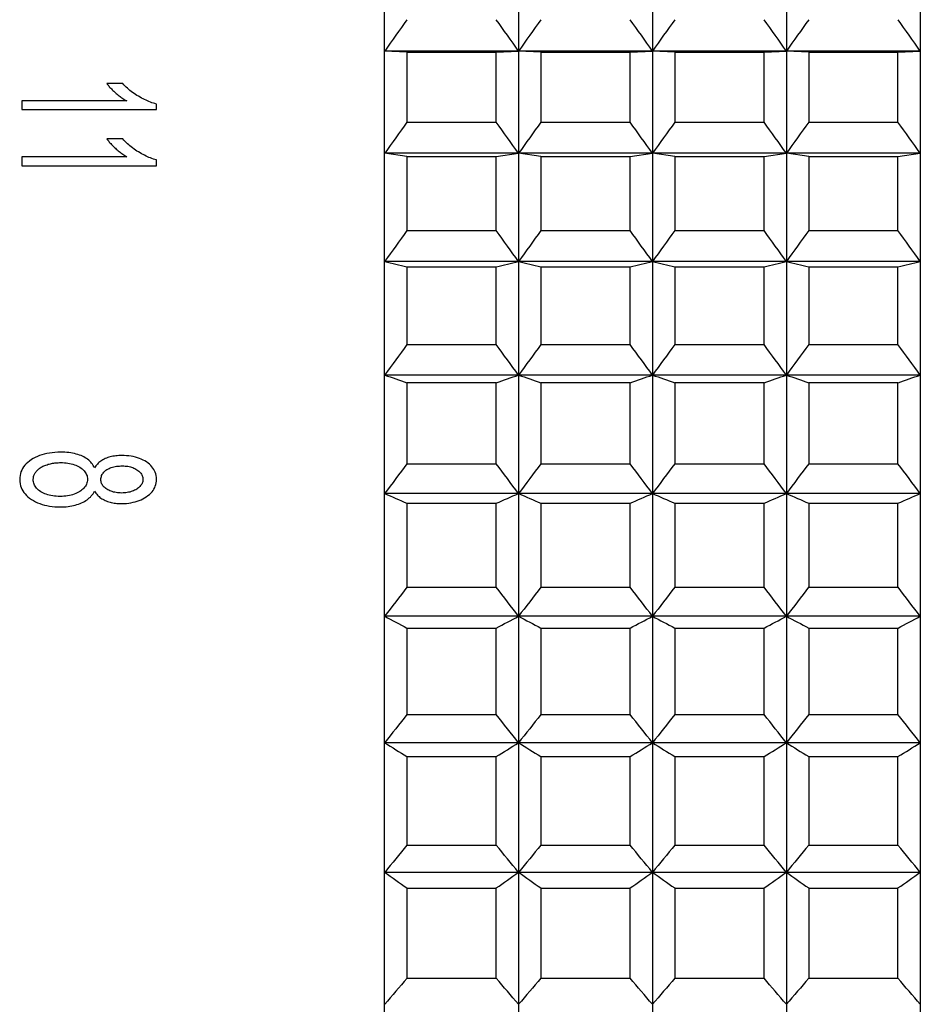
# Model space of a CAD drawing. Header units: millimetres. Extents: x -318 to -72, y -1102 to -995.
# Tile 20 of 24: x -162 to -146, y -1045 to -1027. Entities that reach past the tile are written whole.
import ezdxf

# ---------------------------------------------------------------- set-up
doc = ezdxf.new("R2010")
doc.units = ezdxf.units.MM
doc.header["$LTSCALE"] = 16.335
doc.layers.get('0').update_dxf_attribs({"linetype": 'CONTINUOUS'})

msp = doc.modelspace()

# ---------------------------------------------------------------- linework, layer by layer
at = {"linetype": 'Continuous'}
for p, q in [((-155.471, -1074.761), (-155.471, -1016.383)), ((-153.071, -1016.383), (-153.071, -1085.977)), ((-150.671, -1016.383), (-150.671, -1085.977)), ((-148.271, -1016.383), (-148.271, -1085.977)), ((-145.871, -1016.383), (-145.871, -1085.977)), ((-145.871, -1027.449), (-155.471, -1027.449)), ((-155.071, -1027.469), (-155.471, -1027.449)), ((-155.071, -1027.469), (-155.071, -1028.723)), ((-155.071, -1027.469), (-153.471, -1027.469)), ((-153.471, -1027.469), (-153.071, -1027.449)), ((-153.471, -1028.723), (-153.471, -1027.469)), ((-152.671, -1027.469), (-153.071, -1027.449)), ((-152.671, -1027.469), (-152.671, -1028.723)), ((-152.671, -1027.469), (-151.071, -1027.469)), ((-151.071, -1027.469), (-150.671, -1027.449)), ((-151.071, -1028.723), (-151.071, -1027.469)), ((-150.271, -1027.469), (-150.671, -1027.449)), ((-150.271, -1027.469), (-148.671, -1027.469)), ((-150.271, -1027.469), (-150.271, -1028.723)), ((-148.671, -1027.469), (-148.271, -1027.449)), ((-148.671, -1028.723), (-148.671, -1027.469)), ((-147.871, -1027.469), (-148.271, -1027.449)), ((-147.871, -1027.469), (-146.271, -1027.469)), ((-147.871, -1027.469), (-147.871, -1028.723)), ((-146.271, -1027.469), (-145.871, -1027.449)), ((-146.271, -1028.723), (-146.271, -1027.469)), ((-160.164, -1028.034), (-160.448, -1028.034)), ((-161.971, -1028.344), (-161.971, -1028.5)), ((-160.093, -1028.344), (-161.971, -1028.344)), ((-159.561, -1028.5), (-159.561, -1028.4)), ((-161.971, -1028.5), (-159.561, -1028.5)), ((-155.071, -1028.723), (-153.471, -1028.723)), ((-152.671, -1028.723), (-151.071, -1028.723)), ((-150.271, -1028.723), (-148.671, -1028.723)), ((-147.871, -1028.723), (-146.271, -1028.723)), ((-160.164, -1029.025), (-160.448, -1029.025)), ((-145.871, -1029.282), (-155.471, -1029.282)), ((-155.071, -1029.341), (-155.471, -1029.282)), ((-153.471, -1029.341), (-153.071, -1029.282)), ((-152.671, -1029.341), (-153.071, -1029.282)), ((-151.071, -1029.341), (-150.671, -1029.282)), ((-150.271, -1029.341), (-150.671, -1029.282)), ((-148.671, -1029.341), (-148.271, -1029.282)), ((-147.871, -1029.341), (-148.271, -1029.282)), ((-146.271, -1029.341), (-145.871, -1029.282)), ((-161.971, -1029.345), (-161.971, -1029.506)), ((-160.093, -1029.345), (-161.971, -1029.345)), ((-159.561, -1029.506), (-159.561, -1029.402)), ((-155.071, -1029.341), (-155.071, -1030.668)), ((-155.071, -1029.341), (-153.471, -1029.341)), ((-153.471, -1030.668), (-153.471, -1029.341)), ((-152.671, -1029.341), (-152.671, -1030.668)), ((-152.671, -1029.341), (-151.071, -1029.341)), ((-151.071, -1030.668), (-151.071, -1029.341)), ((-150.271, -1029.341), (-148.671, -1029.341)), ((-150.271, -1029.341), (-150.271, -1030.668)), ((-148.671, -1030.668), (-148.671, -1029.341)), ((-147.871, -1029.341), (-146.271, -1029.341)), ((-147.871, -1029.341), (-147.871, -1030.668)), ((-146.271, -1030.668), (-146.271, -1029.341)), ((-161.971, -1029.506), (-159.561, -1029.506)), ((-155.071, -1030.668), (-153.471, -1030.668)), ((-152.671, -1030.668), (-151.071, -1030.668)), ((-150.271, -1030.668), (-148.671, -1030.668)), ((-147.871, -1030.668), (-146.271, -1030.668)), ((-145.871, -1031.222), (-155.471, -1031.222)), ((-155.071, -1031.32), (-153.471, -1031.32)), ((-155.071, -1031.32), (-155.071, -1032.713)), ((-153.471, -1032.713), (-153.471, -1031.32)), ((-152.671, -1031.32), (-151.071, -1031.32)), ((-152.671, -1031.32), (-152.671, -1032.713)), ((-151.071, -1032.713), (-151.071, -1031.32)), ((-150.271, -1031.32), (-148.671, -1031.32)), ((-150.271, -1031.32), (-150.271, -1032.713)), ((-148.671, -1032.713), (-148.671, -1031.32)), ((-147.871, -1031.32), (-146.271, -1031.32)), ((-147.871, -1031.32), (-147.871, -1032.713)), ((-146.271, -1032.713), (-146.271, -1031.32)), ((-155.071, -1032.713), (-153.471, -1032.713)), ((-152.671, -1032.713), (-151.071, -1032.713)), ((-150.271, -1032.713), (-148.671, -1032.713)), ((-147.871, -1032.713), (-146.271, -1032.713)), ((-145.871, -1033.259), (-155.471, -1033.259)), ((-155.071, -1033.395), (-153.471, -1033.395)), ((-155.071, -1033.395), (-155.071, -1034.849)), ((-153.471, -1034.849), (-153.471, -1033.395)), ((-152.671, -1033.395), (-151.071, -1033.395)), ((-152.671, -1033.395), (-152.671, -1034.849)), ((-151.071, -1034.849), (-151.071, -1033.395)), ((-150.271, -1033.395), (-148.671, -1033.395)), ((-150.271, -1033.395), (-150.271, -1034.849)), ((-148.671, -1034.849), (-148.671, -1033.395)), ((-147.871, -1033.395), (-146.271, -1033.395)), ((-147.871, -1033.395), (-147.871, -1034.849)), ((-146.271, -1034.849), (-146.271, -1033.395)), ((-155.071, -1034.849), (-153.471, -1034.849)), ((-152.671, -1034.849), (-151.071, -1034.849)), ((-150.271, -1034.849), (-148.671, -1034.849)), ((-147.871, -1034.849), (-146.271, -1034.849)), ((-145.871, -1035.384), (-155.471, -1035.384)), ((-155.071, -1035.558), (-153.471, -1035.558)), ((-155.071, -1035.558), (-155.071, -1037.064)), ((-153.471, -1037.064), (-153.471, -1035.558)), ((-152.671, -1035.558), (-151.071, -1035.558)), ((-152.671, -1035.558), (-152.671, -1037.064)), ((-151.071, -1037.064), (-151.071, -1035.558)), ((-150.271, -1035.558), (-148.671, -1035.558)), ((-150.271, -1035.558), (-150.271, -1037.064)), ((-148.671, -1037.064), (-148.671, -1035.558)), ((-147.871, -1035.558), (-146.271, -1035.558)), ((-147.871, -1035.558), (-147.871, -1037.064)), ((-146.271, -1037.064), (-146.271, -1035.558)), ((-155.071, -1037.064), (-153.471, -1037.064)), ((-152.671, -1037.064), (-151.071, -1037.064)), ((-150.271, -1037.064), (-148.671, -1037.064)), ((-147.871, -1037.064), (-146.271, -1037.064)), ((-145.871, -1037.585), (-155.471, -1037.585)), ((-155.071, -1037.796), (-153.471, -1037.796)), ((-155.071, -1037.796), (-155.071, -1039.347)), ((-153.471, -1039.347), (-153.471, -1037.796)), ((-152.671, -1037.796), (-151.071, -1037.796)), ((-152.671, -1037.796), (-152.671, -1039.347)), ((-151.071, -1039.347), (-151.071, -1037.796)), ((-150.271, -1037.796), (-148.671, -1037.796)), ((-150.271, -1037.796), (-150.271, -1039.347)), ((-148.671, -1039.347), (-148.671, -1037.796)), ((-147.871, -1037.796), (-146.271, -1037.796)), ((-147.871, -1037.796), (-147.871, -1039.347)), ((-146.271, -1039.347), (-146.271, -1037.796)), ((-155.071, -1039.347), (-153.471, -1039.347)), ((-152.671, -1039.347), (-151.071, -1039.347)), ((-150.271, -1039.347), (-148.671, -1039.347)), ((-147.871, -1039.347), (-146.271, -1039.347)), ((-145.871, -1039.853), (-155.471, -1039.853)), ((-155.071, -1040.099), (-153.471, -1040.099)), ((-155.071, -1040.099), (-155.071, -1041.689)), ((-153.471, -1041.689), (-153.471, -1040.099)), ((-152.671, -1040.099), (-151.071, -1040.099)), ((-152.671, -1040.099), (-152.671, -1041.689)), ((-151.071, -1041.689), (-151.071, -1040.099)), ((-150.271, -1040.099), (-148.671, -1040.099)), ((-150.271, -1040.099), (-150.271, -1041.689)), ((-148.671, -1041.689), (-148.671, -1040.099)), ((-147.871, -1040.099), (-146.271, -1040.099)), ((-147.871, -1040.099), (-147.871, -1041.689)), ((-146.271, -1041.689), (-146.271, -1040.099)), ((-155.071, -1041.689), (-153.471, -1041.689)), ((-152.671, -1041.689), (-151.071, -1041.689)), ((-150.271, -1041.689), (-148.671, -1041.689)), ((-147.871, -1041.689), (-146.271, -1041.689)), ((-145.871, -1042.176), (-155.471, -1042.176)), ((-155.071, -1042.457), (-153.471, -1042.457)), ((-155.071, -1042.457), (-155.071, -1044.076)), ((-153.471, -1044.076), (-153.471, -1042.457)), ((-152.671, -1042.457), (-151.071, -1042.457)), ((-152.671, -1042.457), (-152.671, -1044.076)), ((-151.071, -1044.076), (-151.071, -1042.457)), ((-150.271, -1042.457), (-148.671, -1042.457)), ((-150.271, -1042.457), (-150.271, -1044.076)), ((-148.671, -1044.076), (-148.671, -1042.457)), ((-147.871, -1042.457), (-146.271, -1042.457)), ((-147.871, -1042.457), (-147.871, -1044.076)), ((-146.271, -1044.076), (-146.271, -1042.457)), ((-155.071, -1044.076), (-153.471, -1044.076)), ((-152.671, -1044.076), (-151.071, -1044.076)), ((-150.271, -1044.076), (-148.671, -1044.076)), ((-147.871, -1044.076), (-146.271, -1044.076))]:
    msp.add_line(p, q, dxfattribs=at)
for centre, radius, start, end in [((-48.758, -1102.955), 130.724, 144.4156, 144.718), ((-259.783, -1102.955), 130.724, 35.282, 35.5844), ((-46.358, -1102.955), 130.724, 144.4156, 144.718), ((-257.383, -1102.955), 130.724, 35.282, 35.5844), ((-43.958, -1102.955), 130.724, 144.4156, 144.718), ((-254.983, -1102.955), 130.724, 35.282, 35.5844), ((-41.558, -1102.955), 130.724, 144.4156, 144.718), ((-252.583, -1102.955), 130.724, 35.282, 35.5844), ((-49.446, -1104.67), 130.094, 144.28307, 144.58596), ((-259.096, -1104.67), 130.094, 35.41404, 35.71693), ((-47.046, -1104.67), 130.094, 144.28307, 144.58596), ((-256.696, -1104.67), 130.094, 35.41404, 35.71693), ((-44.646, -1104.67), 130.094, 144.28307, 144.58596), ((-254.296, -1104.67), 130.094, 35.41404, 35.71693), ((-42.246, -1104.67), 130.094, 144.28307, 144.58596), ((-251.896, -1104.67), 130.094, 35.41404, 35.71693), ((-50.807, -1106.376), 128.851, 144.01609, 144.31993), ((-257.735, -1106.376), 128.851, 35.68007, 35.98391), ((-48.407, -1106.376), 128.851, 144.01609, 144.31993), ((-255.335, -1106.376), 128.851, 35.68007, 35.98391), ((-46.007, -1106.376), 128.851, 144.01609, 144.31993), ((-252.935, -1106.376), 128.851, 35.68007, 35.98391), ((-43.607, -1106.376), 128.851, 144.01609, 144.31993), ((-250.535, -1106.376), 128.851, 35.68007, 35.98391), ((-117.338, -875.934), 159.902, 256.2034, 256.35094), ((-191.204, -875.934), 159.902, 283.64906, 283.7966), ((-114.938, -875.934), 159.902, 256.2034, 256.35094), ((-188.804, -875.934), 159.902, 283.64906, 283.7966), ((-112.538, -875.934), 159.902, 256.2034, 256.35094), ((-186.404, -875.934), 159.902, 283.64906, 283.7966), ((-110.138, -875.934), 159.902, 256.2034, 256.35094), ((-184.004, -875.934), 159.902, 283.64906, 283.7966), ((-52.816, -1108.073), 127.024, 143.61076, 143.91599), ((-255.726, -1108.073), 127.024, 36.08401, 36.38924), ((-50.416, -1108.073), 127.024, 143.61076, 143.91599), ((-253.326, -1108.073), 127.024, 36.08401, 36.38924), ((-48.016, -1108.073), 127.024, 143.61076, 143.91599), ((-250.926, -1108.073), 127.024, 36.08401, 36.38924), ((-45.616, -1108.073), 127.024, 143.61076, 143.91599), ((-248.526, -1108.073), 127.024, 36.08401, 36.38924), ((-115.329, -915.924), 124.012, 251.11373, 251.30894), ((-193.212, -915.924), 124.012, 288.69106, 288.88627), ((-112.929, -915.924), 124.012, 251.11373, 251.30894), ((-190.812, -915.924), 124.012, 288.69106, 288.88627), ((-110.529, -915.924), 124.012, 251.11373, 251.30894), ((-188.412, -915.924), 124.012, 288.69106, 288.88627), ((-108.129, -915.924), 124.012, 251.11373, 251.30894), ((-186.012, -915.924), 124.012, 288.69106, 288.88627), ((-55.433, -1109.765), 124.66, 143.06114, 143.36816), ((-253.109, -1109.765), 124.66, 36.63184, 36.93886), ((-53.033, -1109.765), 124.66, 143.06114, 143.36816), ((-250.709, -1109.765), 124.66, 36.63184, 36.93886), ((-50.633, -1109.765), 124.66, 143.06114, 143.36816), ((-248.309, -1109.765), 124.66, 36.63184, 36.93886), ((-48.233, -1109.765), 124.66, 143.06114, 143.36816), ((-245.909, -1109.765), 124.66, 36.63184, 36.93886), ((-112.712, -937.535), 106.783, 246.39512, 246.62913), ((-195.83, -937.535), 106.783, 293.37087, 293.60488), ((-110.312, -937.535), 106.783, 246.39512, 246.62913), ((-193.43, -937.535), 106.783, 293.37087, 293.60488), ((-107.912, -937.535), 106.783, 246.39512, 246.62913), ((-191.03, -937.535), 106.783, 293.37087, 293.60488), ((-105.512, -937.535), 106.783, 246.39512, 246.62913), ((-188.63, -937.535), 106.783, 293.37087, 293.60488), ((-58.608, -1111.46), 121.82, 142.35909, 142.66823), ((-249.934, -1111.46), 121.82, 37.33177, 37.64091), ((-56.208, -1111.46), 121.82, 142.35909, 142.66823), ((-247.534, -1111.46), 121.82, 37.33177, 37.64091), ((-53.808, -1111.46), 121.82, 142.35909, 142.66823), ((-245.134, -1111.46), 121.82, 37.33177, 37.64091), ((-51.408, -1111.46), 121.82, 142.35909, 142.66823), ((-242.734, -1111.46), 121.82, 37.33177, 37.64091), ((-109.537, -950.876), 98.124, 242.08786, 242.35186), ((-199.004, -950.876), 98.124, 297.64814, 297.91214), ((-107.137, -950.876), 98.124, 242.08786, 242.35186), ((-196.604, -950.876), 98.124, 297.64814, 297.91214), ((-104.737, -950.876), 98.124, 242.08786, 242.35186), ((-194.204, -950.876), 98.124, 297.64814, 297.91214), ((-102.337, -950.876), 98.124, 242.08786, 242.35186), ((-191.804, -950.876), 98.124, 297.64814, 297.91214), ((-62.278, -1113.174), 118.579, 141.49414, 141.80564), ((-246.264, -1113.174), 118.579, 38.19436, 38.50586), ((-59.878, -1113.174), 118.579, 141.49414, 141.80564), ((-243.864, -1113.174), 118.579, 38.19436, 38.50586), ((-57.478, -1113.174), 118.579, 141.49414, 141.80564), ((-241.464, -1113.174), 118.579, 38.19436, 38.50586), ((-55.078, -1113.174), 118.579, 141.49414, 141.80564), ((-239.064, -1113.174), 118.579, 38.19436, 38.50586), ((-105.867, -959.836), 94.145, 238.20454, 238.49051), ((-202.675, -959.836), 94.145, 301.50949, 301.79546), ((-103.467, -959.836), 94.145, 238.20454, 238.49051), ((-200.275, -959.836), 94.145, 301.50949, 301.79546), ((-101.067, -959.836), 94.145, 238.20454, 238.49051), ((-197.875, -959.836), 94.145, 301.50949, 301.79546), ((-98.667, -959.836), 94.145, 238.20454, 238.49051), ((-195.475, -959.836), 94.145, 301.50949, 301.79546), ((-66.372, -1114.928), 115.028, 140.45326, 140.76723), ((-242.17, -1114.928), 115.028, 39.23277, 39.54674), ((-63.972, -1114.928), 115.028, 140.45326, 140.76723), ((-239.77, -1114.928), 115.028, 39.23277, 39.54674), ((-61.572, -1114.928), 115.028, 140.45326, 140.76723), ((-237.37, -1114.928), 115.028, 39.23277, 39.54674), ((-59.172, -1114.928), 115.028, 140.45326, 140.76723), ((-234.97, -1114.928), 115.028, 39.23277, 39.54674), ((-101.773, -966.231), 93.011, 234.73703, 235.03825), ((-206.769, -966.231), 93.011, 304.96175, 305.26297), ((-99.373, -966.231), 93.011, 234.73703, 235.03825), ((-204.369, -966.231), 93.011, 304.96175, 305.26297), ((-96.973, -966.231), 93.011, 234.73703, 235.03825), ((-201.969, -966.231), 93.011, 304.96175, 305.26297), ((-94.573, -966.231), 93.011, 234.73703, 235.03825), ((-199.569, -966.231), 93.011, 304.96175, 305.26297), ((-70.811, -1116.754), 111.273, 139.22068, 139.53703), ((-237.731, -1116.754), 111.273, 40.46297, 40.77932), ((-68.411, -1116.754), 111.273, 139.22068, 139.53703), ((-235.331, -1116.754), 111.273, 40.46297, 40.77932), ((-66.011, -1116.754), 111.273, 139.22068, 139.53703), ((-232.931, -1116.754), 111.273, 40.46297, 40.77932), ((-63.611, -1116.754), 111.273, 139.22068, 139.53703), ((-230.531, -1116.754), 111.273, 40.46297, 40.77932)]:
    msp.add_arc(centre, radius, start, end, dxfattribs=at)
for points in [[(-160.448, -1028.034), (-160.436, -1028.053), (-160.407, -1028.089), (-160.356, -1028.142), (-160.317, -1028.179), (-160.297, -1028.197)], [(-159.882, -1028.261), (-159.92, -1028.239), (-159.991, -1028.192), (-160.082, -1028.119), (-160.138, -1028.063), (-160.164, -1028.034)], [(-160.297, -1028.197), (-160.275, -1028.216), (-160.231, -1028.253), (-160.164, -1028.302), (-160.117, -1028.331), (-160.093, -1028.344)], [(-159.561, -1028.4), (-159.597, -1028.39), (-159.668, -1028.367), (-159.775, -1028.321), (-159.846, -1028.282), (-159.882, -1028.261)], [(-160.448, -1029.025), (-160.436, -1029.044), (-160.407, -1029.081), (-160.356, -1029.137), (-160.317, -1029.174), (-160.297, -1029.193)], [(-159.882, -1029.259), (-159.92, -1029.236), (-159.991, -1029.188), (-160.082, -1029.112), (-160.138, -1029.055), (-160.164, -1029.025)], [(-160.297, -1029.193), (-160.275, -1029.213), (-160.231, -1029.251), (-160.164, -1029.302), (-160.117, -1029.331), (-160.093, -1029.345)], [(-159.561, -1029.402), (-159.597, -1029.392), (-159.668, -1029.369), (-159.775, -1029.321), (-159.846, -1029.281), (-159.882, -1029.259)], [(-161.803, -1034.776), (-161.851, -1034.808), (-161.93, -1034.876), (-161.996, -1034.989), (-162.012, -1035.082), (-162.012, -1035.131)], [(-161.277, -1034.642), (-161.349, -1034.643), (-161.484, -1034.653), (-161.661, -1034.7), (-161.759, -1034.748), (-161.803, -1034.776)], [(-160.886, -1034.715), (-160.921, -1034.699), (-160.997, -1034.672), (-161.129, -1034.648), (-161.226, -1034.642), (-161.277, -1034.642)], [(-160.669, -1034.924), (-160.684, -1034.892), (-160.72, -1034.833), (-160.79, -1034.767), (-160.852, -1034.731), (-160.886, -1034.715)], [(-160.478, -1034.756), (-160.508, -1034.77), (-160.562, -1034.8), (-160.622, -1034.854), (-160.655, -1034.9), (-160.669, -1034.924)], [(-160.18, -1034.702), (-160.218, -1034.702), (-160.291, -1034.706), (-160.391, -1034.724), (-160.45, -1034.744), (-160.478, -1034.756)], [(-159.74, -1034.818), (-159.779, -1034.792), (-159.864, -1034.749), (-160.012, -1034.71), (-160.122, -1034.702), (-160.18, -1034.702)], [(-161.706, -1034.976), (-161.692, -1034.96), (-161.66, -1034.931), (-161.598, -1034.893), (-161.549, -1034.874), (-161.522, -1034.866)], [(-161.522, -1034.866), (-161.495, -1034.857), (-161.441, -1034.843), (-161.362, -1034.832), (-161.306, -1034.829), (-161.278, -1034.829)], [(-161.278, -1034.829), (-161.232, -1034.829), (-161.145, -1034.835), (-161.029, -1034.864), (-160.964, -1034.895), (-160.935, -1034.913)], [(-160.935, -1034.913), (-160.904, -1034.932), (-160.853, -1034.973), (-160.807, -1035.045), (-160.797, -1035.099), (-160.797, -1035.127)], [(-160.556, -1035.132), (-160.556, -1035.106), (-160.547, -1035.057), (-160.51, -1035.002), (-160.472, -1034.97), (-160.449, -1034.955)], [(-160.449, -1034.955), (-160.425, -1034.94), (-160.373, -1034.915), (-160.278, -1034.893), (-160.208, -1034.888), (-160.17, -1034.888)], [(-160.17, -1034.888), (-160.136, -1034.888), (-160.07, -1034.893), (-159.983, -1034.917), (-159.934, -1034.942), (-159.911, -1034.957)], [(-159.911, -1034.957), (-159.887, -1034.972), (-159.847, -1035.005), (-159.811, -1035.063), (-159.803, -1035.107), (-159.803, -1035.13)], [(-159.561, -1035.128), (-159.562, -1035.082), (-159.576, -1034.998), (-159.635, -1034.901), (-159.701, -1034.844), (-159.74, -1034.818)], [(-162.012, -1035.131), (-162.011, -1035.185), (-161.993, -1035.283), (-161.923, -1035.394), (-161.847, -1035.459), (-161.802, -1035.488)], [(-161.77, -1035.133), (-161.769, -1035.114), (-161.764, -1035.075), (-161.743, -1035.024), (-161.72, -1034.992), (-161.706, -1034.976)], [(-161.634, -1035.351), (-161.664, -1035.332), (-161.715, -1035.29), (-161.759, -1035.219), (-161.769, -1035.163), (-161.77, -1035.133)], [(-160.797, -1035.127), (-160.798, -1035.159), (-160.809, -1035.217), (-160.858, -1035.288), (-160.908, -1035.329), (-160.937, -1035.347)], [(-160.45, -1035.306), (-160.474, -1035.291), (-160.513, -1035.258), (-160.548, -1035.202), (-160.556, -1035.157), (-160.556, -1035.132)], [(-159.803, -1035.13), (-159.804, -1035.155), (-159.813, -1035.201), (-159.853, -1035.257), (-159.892, -1035.289), (-159.915, -1035.303)], [(-159.744, -1035.443), (-159.702, -1035.415), (-159.633, -1035.354), (-159.575, -1035.253), (-159.561, -1035.172), (-159.561, -1035.128)], [(-160.186, -1035.374), (-160.221, -1035.374), (-160.287, -1035.369), (-160.376, -1035.345), (-160.427, -1035.32), (-160.45, -1035.306)], [(-159.915, -1035.303), (-159.939, -1035.319), (-159.992, -1035.345), (-160.084, -1035.369), (-160.151, -1035.374), (-160.186, -1035.374)], [(-161.802, -1035.488), (-161.756, -1035.519), (-161.655, -1035.569), (-161.481, -1035.614), (-161.353, -1035.625), (-161.285, -1035.625)], [(-161.288, -1035.436), (-161.335, -1035.436), (-161.423, -1035.43), (-161.54, -1035.401), (-161.605, -1035.369), (-161.634, -1035.351)], [(-160.937, -1035.347), (-160.966, -1035.366), (-161.032, -1035.399), (-161.151, -1035.429), (-161.24, -1035.436), (-161.288, -1035.436)], [(-160.902, -1035.552), (-160.866, -1035.535), (-160.801, -1035.498), (-160.726, -1035.43), (-160.686, -1035.373), (-160.669, -1035.342)], [(-160.669, -1035.342), (-160.654, -1035.367), (-160.62, -1035.413), (-160.559, -1035.466), (-160.507, -1035.495), (-160.48, -1035.508)], [(-160.188, -1035.563), (-160.128, -1035.563), (-160.015, -1035.554), (-159.865, -1035.511), (-159.782, -1035.469), (-159.744, -1035.443)], [(-161.285, -1035.625), (-161.236, -1035.624), (-161.142, -1035.619), (-161.013, -1035.594), (-160.938, -1035.567), (-160.902, -1035.552)], [(-160.48, -1035.508), (-160.453, -1035.52), (-160.395, -1035.54), (-160.297, -1035.559), (-160.225, -1035.563), (-160.188, -1035.563)]]:
    msp.add_open_spline(points, degree=3, dxfattribs=at)

doc.saveas('drawing.dxf')
